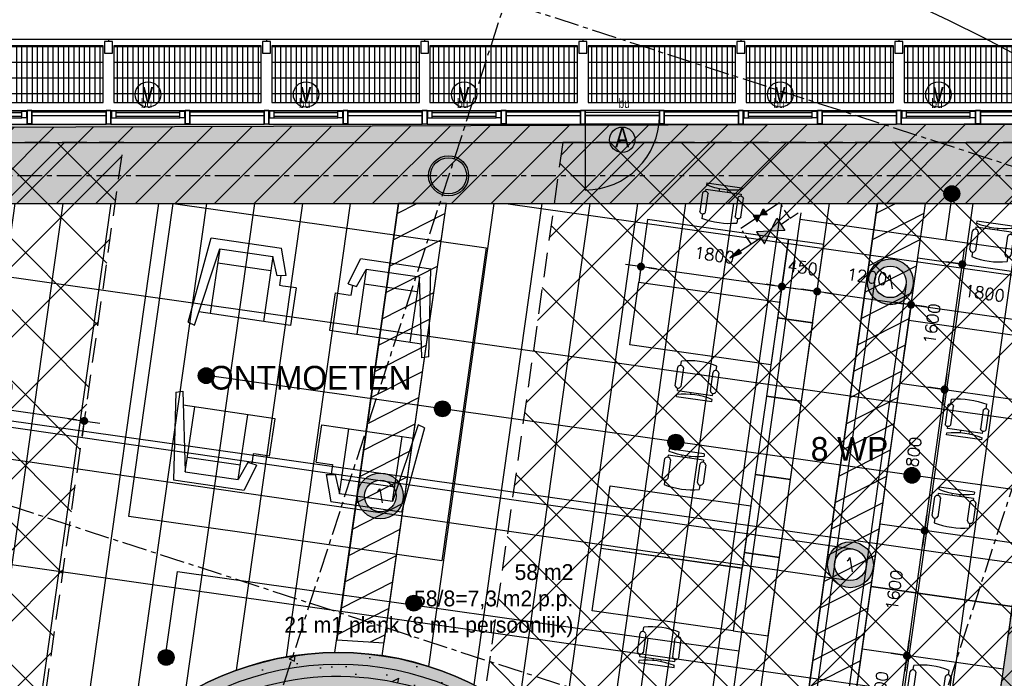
# Model space of a CAD drawing. Header units: millimetres. Extents: x -4106 to 114694, y -37499 to 54647.
# Tile 107 of 109: x 82098 to 94554, y 30088 to 38420. Entities that reach past the tile are written whole.
import ezdxf
from ezdxf.enums import TextEntityAlignment as Align

# ---------------------------------------------------------------- set-up
doc = ezdxf.new("R2010")
doc.units = ezdxf.units.MM
doc.header["$LTSCALE"] = 50
for name, pattern in [('B0301', [25, 12.5, -6.25, 0, -6.25]), ('B0702', [4.6875, 3.125, -1.5625]), ('XREF_05-werkset$0$B0702', [4.6875, 3.125, -1.5625]), ('XREF_05_Sprinkler installatie$0$2322109', [10, 5, -2, 1, -2]), ('XREF_STRAMIEN$0$B0201', [50, 31.25, -6.25, 6.25, -6.25])]:
    doc.linetypes.add(name, pattern=pattern)
for name, color, linetype in [('FOK_ BRANDSLANGHASPELS', 2, 'Continuous'), ('FOK_07_STRAMIEN', 13, 'B0301'), ('FOK_08---_MAATVOERING', 2, 'Continuous'), ('FOK_22_BINNENWANDEN', 2, 'Continuous'), ('FOK_28_CONSTRUCTIES', 4, 'Continuous'), ('FOK_72_VAST MEUBILAIR', 1, 'Continuous'), ('FOK_82_LOS MEUBILAIR', 1, 'Continuous'), ('XREF_05-werkset$0$AA22E---_TPGBETON', 242, 'Continuous'), ('XREF_05-werkset$0$AA23NH2-_STAAL', 242, 'Continuous'), ('XREF_05-werkset$0$AI28XH2-_STAAL', 1, 'Continuous'), ('XREF_05-werkset$0$AI31----_BUITENKOZ', 242, 'Continuous'), ('XREF_05-werkset$0$AI31XH4-_ALUMINIUM', 242, 'Continuous'), ('XREF_05-werkset$0$AI32XI--_HOUT', 242, 'Continuous'), ('XREF_05-werkset$0$AL$1A---_ALGEMEEN', 7, 'Continuous'), ('XREF_05-werkset$0$AL21RO0-_GLASPLAAT', 2, 'Continuous'), ('XREF_05-werkset$0$AL22E---_TPGBETON', 4, 'Continuous'), ('XREF_05-werkset$0$AL23NH2-_STAAL', 1, 'Continuous'), ('XREF_05-werkset$0$AL28XH2-_STAAL', 4, 'Continuous'), ('XREF_05-werkset$0$AL31----_BUITENKOZ', 2, 'Continuous'), ('XREF_05-werkset$0$AL31XH4-_ALUMINIUM', 2, 'Continuous'), ('XREF_05-werkset$0$ALR3OR3-_OPPR30', 242, 'Continuous'), ('XREF_05-werkset$0$AT$1A---_ALGEMEEN', 7, 'Continuous'), ('XREF_05-werkset$0$AT$8A---_HULPLIJNEN', 241, 'Continuous'), ('XREF_05-werkset$0$AZ22E---_TPGBETON', 4, 'Continuous'), ('XREF_05_PLAFOND$0$AA00VV4-_SOLID252', 254, 'Continuous'), ('XREF_05_PLAFOND$0$AA45----_PLAFONDAFW', 1, 'Continuous'), ('XREF_05_PLAFOND$0$AI45----_PLAFONDAFW', 2, 'Continuous'), ('XREF_05_Sprinkler installatie$0$verzonken sprinkler', 6, 'Continuous'), ('XREF_05_Sprinkler installatie$0$WL$1----', 3, 'Continuous'), ('XREF_05_Sprinkler installatie$0$WL524---', 4, 'Continuous'), ('XREF_05_Sprinkler installatie$0$WL531---', 3, 'Continuous'), ('XREF_05_Sprinkler installatie$0$WL6516--', 4, 'Continuous'), ('XREF_05_Sprinkler installatie$0$WL6517--', 4, 'Continuous'), ('XREF_05_Vloergoot installaties$0$EL6131--_VG', 3, 'Continuous'), ('XREF_05_Vloergoot installaties$0$EL6222--', 3, 'Continuous'), ('XREF_STRAMIEN$0$AL$7A---_STRAMIEN', 1, 'XREF_STRAMIEN$0$B0201')]:
    doc.layers.add(name, color=color, linetype=linetype)
doc.styles.add('FOK-DIM', font='romans.shx')
doc.styles.add('XREF_05-werkset$0$00_100', font='ABTPR.SHX', dxfattribs={"width": 0.8, "height": 120})
doc.styles.add('XREF_05-werkset$0$02_100', font='ABTPR.SHX', dxfattribs={"width": 0.8, "height": 250})
doc.styles.add('XREF_05_Sprinkler installatie$0$BURO-018', font='simplex.shx', dxfattribs={"height": 180})
doc.styles.add('XREF_05_Sprinkler installatie$0$Standard', font='txt')
doc.styles.add('XREF_05_Vloergoot installaties$0$BURO-018', font='simplex.shx', dxfattribs={"height": 180})
doc.dimstyles.new('FOK-100', dxfattribs={"dimscale": 100, "dimtxt": 1.5, "dimasz": 1, "dimexe": 2, "dimexo": 0, "dimgap": 2, "dimtad": 1, "dimdec": 0, "dimzin": 11, "dimdsep": 46, "dimtxsty": 'FOK-DIM', "dimblk1": 'DOT', "dimblk2": 'DOT', "dimsah": 1, "dimcen": 2.5, "dimclrd": 256, "dimclre": 256, "dimclrt": 256, "dimadec": 0, "dimazin": 0, "dimtfac": 1, "dimtdec": 0, "dimtix": 1, "dimtmove": 2, "dimatfit": 3, "dimldrblk": 'DOT', "dimfxl": 2, "dimtolj": 1, "dimtzin": 0, "dimarcsym": 0})
pattern_1 = [(27.02, (0, 0), (-124.9329, 244.9832), [])]

# ---------------------------------------------------------------- blocks, each defined once
blk = doc.blocks.new('XREF_05-werkset$0$281B508F')
for radius in [254, 229]:
    blk.add_circle((0, 0), radius)
blk = doc.blocks.new('XREF_05-werkset$0$V-H-28X00A_09145B1')
at = {"layer": 'XREF_05-werkset$0$AL28XH2-_STAAL'}
blk.add_blockref('XREF_05-werkset$0$281B508F', (87524, 36445), dxfattribs=at)
blk = doc.blocks.new('XREF_05-werkset$0$281KOF8D')
blk.add_lwpolyline([(-50, -75), (50, -75), (50, 75), (-50, 75)], close=True)
blk = doc.blocks.new('XREF_05-werkset$0$V-H-00-01ZS_09145B1')
at = {"layer": 'XREF_05-werkset$0$AA23NH2-_STAAL', "color": 13}
for p, q in [((-67, 805), (-1933, 805)), ((-1890, 820), (-1890, 100)), ((-1824, 820), (-1824, 100)), ((-1758, 820), (-1758, 100)), ((-1692, 820), (-1692, 100)), ((-1626, 820), (-1626, 100)), ((-1560, 820), (-1560, 100)), ((-1494, 820), (-1494, 100)), ((-1428, 820), (-1428, 100)), ((-1362, 820), (-1362, 100)), ((-1296, 820), (-1296, 100)), ((-1230, 820), (-1230, 100)), ((-1164, 820), (-1164, 100)), ((-1098, 820), (-1098, 100)), ((-1032, 820), (-1032, 100)), ((-966, 820), (-966, 100)), ((-900, 820), (-900, 100)), ((-834, 820), (-834, 100)), ((-768, 820), (-768, 100)), ((-702, 820), (-702, 100)), ((-636, 820), (-636, 100)), ((-570, 820), (-570, 100)), ((-504, 820), (-504, 100)), ((-438, 820), (-438, 100)), ((-372, 820), (-372, 100)), ((-306, 820), (-306, 100)), ((-240, 820), (-240, 100)), ((-174, 820), (-174, 100)), ((-108, 820), (-108, 100)), ((-67, 607), (-1933, 607)), ((-67, 409), (-1933, 409)), ((-67, 211), (-1933, 211))]:
    blk.add_line(p, q, dxfattribs=at)
at = {"layer": 'XREF_05-werkset$0$AI28XH2-_STAAL'}
for p, q in [((-1950, 901), (-2050, 901)), ((50, 901), (-50, 901))]:
    blk.add_line(p, q, dxfattribs=at)
at = {"layer": 'XREF_05-werkset$0$AL21RO0-_GLASPLAAT', "color": 3}
blk.add_lwpolyline([(0, 900), (-2000, 900)], dxfattribs=at)
at = {"layer": 'XREF_05-werkset$0$AL23NH2-_STAAL'}
blk.add_lwpolyline([(-1933, 100), (-67, 100), (-67, 820), (-67, 820), (-67, 820), (-1933, 820), (-1933, 100), (-1933, 100)], close=True, dxfattribs=at)
at = {"layer": 'XREF_05-werkset$0$AL28XH2-_STAAL'}
for p, q in [((-2000, 901), (-2000, 875)), ((0, 901), (0, 875))]:
    blk.add_line(p, q, dxfattribs=at)
for p in [(-2000, 800), (0, 800)]:
    blk.add_blockref('XREF_05-werkset$0$281KOF8D', p, dxfattribs=at)
blk = doc.blocks.new('XREF_05-werkset$0$V-K-39-003Y_B09145W02')
at = {"color": 0, "linetype": 'ByBlock'}
blk.add_lwpolyline([(-60, -9), (-60, 161), (0, 161), (0, -9)], close=True, dxfattribs=at)
blk = doc.blocks.new('XREF_05-werkset$0$V-K-39-003_B09145W02')
at = {"color": 0, "linetype": 'ByBlock'}
blk.add_lwpolyline([(60, -9), (60, 161), (0, 161), (0, -9)], close=True, dxfattribs=at)
blk = doc.blocks.new('XREF_05-werkset$0$V-H-31-00K_B09145W02')
at = {"layer": 'XREF_05-werkset$0$AI31----_BUITENKOZ'}
for p, q in [((60, 80.5), (1000, 80.5)), ((60, -89.5), (1000, -89.5))]:
    blk.add_line(p, q, dxfattribs=at)
at = {"layer": 'XREF_05-werkset$0$AL31----_BUITENKOZ'}
for p, q in [((60, 65.5), (1000, 65.5)), ((60, 20.5), (1000, 20.5))]:
    blk.add_line(p, q, dxfattribs=at)
for name, p in [('XREF_05-werkset$0$V-K-39-003_B09145W02', (0, -80.5)), ('XREF_05-werkset$0$V-K-39-003Y_B09145W02', (1060, -80.5))]:
    blk.add_blockref(name, p, dxfattribs=at)
blk = doc.blocks.new('XREF_05-werkset$0$V-K-39-005Y_B09145W02')
at = {"color": 0}
blk.add_lwpolyline([(-67, 0), (-67, 85), (0, 85), (0, 0)], close=True, dxfattribs=at)
blk = doc.blocks.new('XREF_05-werkset$0$V-K-39-005_B09145W02')
at = {"color": 0}
blk.add_lwpolyline([(67, 0), (67, 85), (0, 85), (0, 0)], close=True, dxfattribs=at)
blk = doc.blocks.new('XREF_05-werkset$0$V-H-31-00J_B09145W02')
at = {"layer": 'XREF_05-werkset$0$AI31XH4-_ALUMINIUM'}
for p, q in [((60, 80), (1000, 80)), ((127, 76), (933, 76)), ((60, -90), (1000, -90)), ((127, -10), (933, -10))]:
    blk.add_line(p, q, dxfattribs=at)
at = {"layer": 'XREF_05-werkset$0$AL$1A---_ALGEMEEN'}
blk.add_circle((530, 284), 161, dxfattribs=at)
at = {"layer": 'XREF_05-werkset$0$AL31XH4-_ALUMINIUM'}
for p, q in [((127, 56), (933, 56)), ((127, 10), (933, 10))]:
    blk.add_line(p, q, dxfattribs=at)
for name, p in [('XREF_05-werkset$0$V-K-39-003_B09145W02', (0, -80)), ('XREF_05-werkset$0$V-K-39-003Y_B09145W02', (1060, -80))]:
    blk.add_blockref(name, p, dxfattribs=at)
at = {"layer": 'XREF_05-werkset$0$AL31XH4-_ALUMINIUM', "xscale": 0.8955223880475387}
for name, p in [('XREF_05-werkset$0$V-K-39-005_B09145W02', (67, -10)), ('XREF_05-werkset$0$V-K-39-005Y_B09145W02', (993, -10))]:
    blk.add_blockref(name, p, dxfattribs=at)
at = {"layer": 'XREF_05-werkset$0$AT$1A---_ALGEMEEN', "color": 7, "style": 'XREF_05-werkset$0$02_100', "width": 0.8}
blk.add_text('v', height=250, dxfattribs=at).set_placement((530, 313), align=Align.MIDDLE_CENTER)
at = {"layer": 'XREF_05-werkset$0$AT$8A---_HULPLIJNEN', "color": 1, "style": 'XREF_05-werkset$0$00_100', "width": 0.8}
blk.add_text('bu', height=120, dxfattribs=at).set_placement((440, 114))
blk = doc.blocks.new('XREF_05-werkset$0$P-H-31-00ZY_09145B1')
at = {"layer": 'XREF_05-werkset$0$AI31----_BUITENKOZ'}
for p, q in [((-60, 80), (-1000, 80)), ((-60, -90), (-1000, -90))]:
    blk.add_line(p, q, dxfattribs=at)
blk.add_lwpolyline([(-1000, 16), (-1000, -924, 0.41421), (-60, 16)], format="xyb", dxfattribs=at)
at = {"layer": 'XREF_05-werkset$0$AL$1A---_ALGEMEEN'}
blk.add_circle((-530, -288), 161, dxfattribs=at)
at = {"layer": 'XREF_05-werkset$0$AL31----_BUITENKOZ'}
blk.add_line((-60, 16), (-1000, 16), dxfattribs=at)
blk.add_lwpolyline([(-64, 20), (-996, 20), (-998, 60), (-62, 60)], close=True, dxfattribs=at)
for name, p in [('XREF_05-werkset$0$V-K-39-003_B09145W02', (-1060, -80)), ('XREF_05-werkset$0$V-K-39-003Y_B09145W02', (0, -80))]:
    blk.add_blockref(name, p, dxfattribs=at)
at = {"layer": 'XREF_05-werkset$0$AT$1A---_ALGEMEEN', "color": 7, "style": 'XREF_05-werkset$0$02_100', "width": 0.8}
blk.add_text('A', height=250, dxfattribs=at).set_placement((-530, -259), align=Align.MIDDLE_CENTER)
at = {"layer": 'XREF_05-werkset$0$AT$8A---_HULPLIJNEN', "color": 1, "style": 'XREF_05-werkset$0$00_100', "width": 0.8}
blk.add_text('bu', height=120, dxfattribs=at).set_placement((-577, 114))
blk = doc.blocks.new('*U356')
at = {"layer": 'XREF_05-werkset$0$AA22E---_TPGBETON'}
blk.add_hatch(color=254, dxfattribs=at).paths.add_polyline_path([(165726, 36776, -0.028345), (165869, 36406), (166155, 36499, 1), (158926, 34153), (159211, 34245, -0.18739), (159355, 36776), (159464, 36996, -0.59495), (165616, 36996)])
h = blk.add_hatch(dxfattribs=at)
h.set_pattern_fill('AR-CONC', color=242, scale=118.8, style=0)
h.set_pattern_definition([(50, (0, 0), (852.105, -74.5495), [89.1, -980.1]), (355, (0, 0), (-164.8366, 893.6043), [71.28, -784.08]), (100.4514, (71, -6.2), (687.269, 819.054), [75.7233, -832.957]), (46.1842, (0, 237.6), (1267.8824, -196.6366), [133.65, -1470.15]), (96.6356, (105.7, 221.2), (1110.379, 1157.252), [113.585, -1249.435]), (351.1842, (0, 237.6), (1110.378, 1157.253), [106.92, -1176.12]), (21, (118.8, 178.2), (709.1256, -478.3112), [89.1, -980.1]), (326, (118.8, 178.2), (289.0586, 861.4783), [71.28, -784.08]), (71.4514, (177.9, 138.3), (998.1845, 383.1662), [75.7233, -832.957]), (37.5, (0, 0), (14.4459, 395.4779), [0, -774.576, 0, -795.96, 0, -787.05]), (7.5, (0, 0), (312.5266, 468.5611), [0, -453.816, 0, -756.756, 0, -299.97]), (327.5, (-264.92, 0), (634.18105, -26.7952), [0, -297, 0, -926.64, 0, -1229.58]), (317.5, (-383.7, 0), (692.8252, 118.9247), [0, -386.1, 0, -615.384, 0, -873.18])])
h.paths.add_polyline_path([(165726, 36776, -0.028345), (165869, 36406), (166155, 36499, 1), (158926, 34153), (159211, 34245, -0.18739), (159355, 36776), (159464, 36996, -0.59495), (165616, 36996)])
at = {"layer": 'XREF_05-werkset$0$AL22E---_TPGBETON'}
for points in [[(166155, 36499, 1), (158926, 34153)], [(159464, 36996, -0.59495), (165616, 36996)], [(159211, 34245, -0.18739), (159355, 36776)], [(165726, 36776, -0.028345), (165869, 36406)]]:
    blk.add_lwpolyline(points, format="xyb", dxfattribs=at)
at = {"layer": 'XREF_05-werkset$0$AZ22E---_TPGBETON'}
blk.add_lwpolyline([(166012, 36452, 1), (159069, 34199)], format="xyb", dxfattribs=at)
blk = doc.blocks.new('XREF_05-werkset')
at = {"layer": 'XREF_05-werkset$0$AI32XI--_HOUT'}
blk.add_lwpolyline([(31191, 21080), (22128, 21566), (24131, 36865), (96261, 36865), (87027, -28343), (68250, -22249)], dxfattribs=at)
at = {"layer": 'XREF_05-werkset$0$ALR3OR3-_OPPR30', "linetype": 'XREF_05-werkset$0$B0702'}
blk.add_lwpolyline([(60436, 20099), (31231, 21828), (22997, 22270), (24807, 36095), (95374, 36095), (86393, -27328), (68974, -21675), (69214, 10716, 0.399143)], format="xyb", close=True, dxfattribs=at)
at = {"color": 4}
for p in [(83221, 37270), (85221, 37270), (87221, 37270), (89221, 37270), (91221, 37270), (93221, 37270), (95221, 37270)]:
    blk.add_blockref('XREF_05-werkset$0$V-H-00-01ZS_09145B1', p, dxfattribs=at)
for name, p in [('XREF_05-werkset$0$V-H-31-00J_B09145W02', (81191, 37189)), ('XREF_05-werkset$0$V-H-31-00J_B09145W02', (83191, 37189)), ('XREF_05-werkset$0$V-H-31-00J_B09145W02', (85191, 37189)), ('XREF_05-werkset$0$V-H-31-00J_B09145W02', (87191, 37189)), ('XREF_05-werkset$0$V-H-31-00J_B09145W02', (91191, 37189)), ('XREF_05-werkset$0$V-H-31-00J_B09145W02', (93191, 37189)), ('XREF_05-werkset$0$P-H-31-00ZY_09145B1', (90251, 37189)), ('XREF_05-werkset$0$V-H-31-00K_B09145W02', (82191, 37189)), ('XREF_05-werkset$0$V-H-31-00K_B09145W02', (84191, 37189)), ('XREF_05-werkset$0$V-H-31-00K_B09145W02', (86191, 37189)), ('XREF_05-werkset$0$V-H-31-00K_B09145W02', (88191, 37189)), ('XREF_05-werkset$0$V-H-31-00K_B09145W02', (90191, 37189)), ('XREF_05-werkset$0$V-H-31-00K_B09145W02', (92191, 37189)), ('XREF_05-werkset$0$V-H-31-00K_B09145W02', (94191, 37189)), ('XREF_05-werkset$0$V-H-28X00A_09145B1', (0, 0))]:
    blk.add_blockref(name, p)
at = {"rotation": 342.0199999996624}
blk.add_blockref('*U356', (-79380, 43187), dxfattribs=at)
blk = doc.blocks.new('XREF_STRAMIEN')
at = {"layer": 'XREF_STRAMIEN$0$AL$7A---_STRAMIEN', "ltscale": 0.2}
for p, q in [((50109.6, 42612.9), (99881.1, 26460.4)), ((76026, 42612.9), (99881.1, 34871.2)), ((99881.1, 36444.7), (4081.1, 36444.7))]:
    blk.add_line(p, q, dxfattribs=at)
for points in [[(89850.6, 43612.9), (66631.7, -27932.3)], [(98261.3, 43612.9), (74241, -30401.8)]]:
    blk.add_lwpolyline(points, dxfattribs=at)
blk = doc.blocks.new('XREF_05_PLAFOND')
at = {"layer": 'XREF_05_PLAFOND$0$AA00VV4-_SOLID252'}
h = blk.add_hatch(color=256, dxfattribs=at)
edge = h.paths.add_edge_path(flags=16)
edge.add_line((31231, 21828), (22997, 22270))
edge.add_line((22997, 22270), (24807, 36095))
edge.add_line((24807, 36095), (95374, 36095))
edge.add_line((95374, 36095), (86393, -27328))
edge.add_line((86393, -27328), (68974, -21675))
edge.add_line((68974, -21675), (69214, 10716))
edge.add_arc((59885, 10785), 9330, 359.5745, 446.6108)
edge.add_line((60436, 20099), (31231, 21828))
edge = h.paths.add_edge_path()
edge.add_line((31161, 20520), (31178, 20830))
edge.add_line((31178, 20830), (60378, 19101))
edge.add_arc((59885, 10785), 8330, -0.4255, 86.6075, ccw=False)
edge.add_line((68215, 10723), (67969, -22305))
edge.add_line((67969, -22305), (67940, -22396))
edge.add_line((67940, -22396), (87220, -28653))
edge.add_line((87220, -28653), (96531, 37100))
edge.add_line((96531, 37100), (23925, 37100))
edge.add_line((23925, 37100), (21807, 20927))
edge.add_line((21807, 20927), (31096, 20429))
edge.add_line((31096, 20429), (31101, 20524))
edge.add_line((31101, 20524), (31161, 20520))
at = {"layer": 'XREF_05_PLAFOND$0$AA45----_PLAFONDAFW'}
h = blk.add_hatch(dxfattribs=at)
h.set_pattern_fill('ANSI31', color=256, scale=2200, angle=342.02, style=0)
h.set_pattern_definition(pattern_1)
h.paths.add_polyline_path([(84076, -26576), (84655, -26764), (93556, 36095), (92950, 36095)])
h = blk.add_hatch(dxfattribs=at)
h.set_pattern_fill('ANSI31', color=256, scale=2200, angle=342.02, style=0)
h.set_pattern_definition(pattern_1)
h.paths.add_polyline_path([(86109, 30574), (86709, 30538), (87496, 36095), (86890, 36095)])
at = {"layer": 'XREF_05_PLAFOND$0$AI45----_PLAFONDAFW'}
h = blk.add_hatch(dxfattribs=at)
h.set_pattern_fill('_USER,_O', color=256, scale=600, angle=90, pattern_type=0)
h.set_pattern_definition([(81.94, (95233.5, 35104.6), (-594.073, 84.126), [])])
edge = h.paths.add_edge_path(flags=16)
edge.add_arc((41622, 26897), 5450, 0, 360)
h.paths.add_polyline_path([(49934, 30177), (51534, 30177), (51534, 27777), (49934, 27777)], flags=16)
edge = h.paths.add_edge_path(flags=16)
edge.add_arc((86127, 26613), 3800, 0, 360)
edge = h.paths.add_edge_path(flags=16)
edge.add_arc((74999, -10767), 5450, 0, 360)
edge = h.paths.add_edge_path()
edge.add_line((31231, 21828), (22997, 22270))
edge.add_line((22997, 22270), (24807, 36095))
edge.add_line((24807, 36095), (95374, 36095))
edge.add_line((95374, 36095), (86393, -27328))
edge.add_line((86393, -27328), (68974, -21675))
edge.add_line((68974, -21675), (69214, 10716))
edge.add_arc((59885, 10785), 9330, 359.5745, 446.6108)
edge.add_line((60436, 20099), (31231, 21828))
h = blk.add_hatch(dxfattribs=at)
h.set_pattern_fill('_USER,_O', color=256, scale=1800, pattern_type=0)
h.set_pattern_definition([(351.94, (95233.5, 35104.6), (252.378, 1782.22), [])])
edge = h.paths.add_edge_path(flags=16)
edge.add_arc((74999, -10767), 5450, 0, 360)
edge = h.paths.add_edge_path(flags=16)
edge.add_arc((41622, 26897), 5450, 0, 360)
h.paths.add_polyline_path([(49934, 30177), (51534, 30177), (51534, 27777), (49934, 27777)], flags=16)
edge = h.paths.add_edge_path(flags=16)
edge.add_arc((86127, 26613), 3800, 0, 360)
edge = h.paths.add_edge_path()
edge.add_line((31231, 21828), (22997, 22270))
edge.add_line((22997, 22270), (24807, 36095))
edge.add_line((24807, 36095), (95374, 36095))
edge.add_line((95374, 36095), (86393, -27328))
edge.add_line((86393, -27328), (68974, -21675))
edge.add_line((68974, -21675), (69214, 10716))
edge.add_arc((59885, 10785), 9330, 359.5745, 446.6108)
edge.add_line((60436, 20099), (31231, 21828))
at = {"layer": 'XREF_05_PLAFOND$0$AA45----_PLAFONDAFW'}
for points in [[(84076, -26576), (84655, -26764), (93556, 36095), (92950, 36095)], [(86109, 30574), (86709, 30538), (87496, 36095), (86890, 36095)]]:
    blk.add_lwpolyline(points, close=True, dxfattribs=at)
blk = doc.blocks.new('XREF_05_Sprinkler installatie$0$SP-KOP02')
at = {"color": 0, "linetype": 'Continuous'}
for p, q in [((-0.87, -0.02), (0.02, 0.87)), ((-0.85, -0.22), (0.22, 0.85)), ((-0.84, 0.23), (-0.23, 0.84)), ((-0.79, -0.38), (0.38, 0.79)), ((-0.7, -0.52), (0.52, 0.7)), ((-0.6, -0.64), (0.64, 0.6)), ((-0.47, -0.74), (0.74, 0.47)), ((-0.32, -0.81), (0.81, 0.32)), ((-0.14, -0.86), (0.86, 0.14)), ((0.07, -0.87), (0.87, -0.07)), ((0.38, -0.79), (0.79, -0.38))]:
    blk.add_line(p, q, dxfattribs=at)
at = {"color": 0, "linetype": 'Continuous', "const_width": 0.875}
blk.add_lwpolyline([(-0.44, 0, 1), (0.44, 0, 1)], format="xyb", close=True, dxfattribs=at)
at = {"color": 0, "linetype": 'Continuous'}
for radius in [1, 0.875]:
    blk.add_circle((0, 0), radius, dxfattribs=at)
at = {"color": 0, "linetype": 'Continuous', "style": 'XREF_05_Sprinkler installatie$0$Standard', "flags": 1}
for tag, p in [('SP_MATCODE', (2, 2)), ('SP_TEMP', (2, -3)), ('SP_DOORL', (2, -5)), ('SP_KFACT', (2, -7)), ('SP_SPRHK', (2, -9)), ('SP_KLEP', (2, -11))]:
    blk.add_attdef(tag, p, '', height=1, dxfattribs=at)
blk = doc.blocks.new('XREF_05_Sprinkler installatie$0$SW3048-NC')
at = {"color": 0, "linetype": 'Continuous'}
blk.add_solid([(-2.5, 1.5), (0, 0), (-2.5, -1.5)], dxfattribs=at)
blk = doc.blocks.new('XREF_05_Sprinkler installatie$0$SW3048301')
at = {"color": 0, "linetype": 'Continuous'}
for p, q in [((2.5, 1.5), (-2.5, -1.5)), ((-2.5, -1.5), (-2.5, 1.5)), ((-2.5, 1.5), (2.5, -1.5)), ((2.5, -1.5), (2.5, 1.5))]:
    blk.add_line(p, q, dxfattribs=at)
at = {"color": 0, "linetype": 'Continuous', "style": 'XREF_05_Sprinkler installatie$0$BURO-018', "flags": 1}
blk.add_attdef('W_ID', (0, 0), '', height=1.8, dxfattribs=at)
blk = doc.blocks.new('XREF_05_Sprinkler installatie$0$LU-PIJL5')
at = {"color": 0, "linetype": 'Continuous'}
for p, q in [((0, 0), (-7.5, 0)), ((-2.5, -0.5), (-2.5, 0.5)), ((-2.5, 0.5), (0, 0)), ((0, 0), (-2.5, -0.5))]:
    blk.add_line(p, q, dxfattribs=at)
blk.add_solid([(-2.5, 0.5), (-2.5, -0.5), (0, 0)], dxfattribs=at)
blk = doc.blocks.new('XREF_05_Sprinkler installatie$0$A$C3E504B32')
at = {"layer": 'XREF_05_Sprinkler installatie$0$WL531---', "linetype": 'XREF_05_Sprinkler installatie$0$2322109'}
for p, q in [((398, 1513), (241, 1747)), ((398, 1513), (0, 1246)), ((555, 1279), (398, 1513)), ((1055, 533), (657, 266))]:
    blk.add_line(p, q, dxfattribs=at)
at = {"layer": 'XREF_05_Sprinkler installatie$0$WL531---'}
blk.add_line((657, 266), (0, 1246), dxfattribs=at)
at = {"layer": 'XREF_05_Sprinkler installatie$0$WL$1----'}
for name, p, xscale, yscale, zscale, rotation in [('XREF_05_Sprinkler installatie$0$SW3048-NC', (727, 1023), -123.1999999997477, 123.1999999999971, 123.2, 123.8407867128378), ('XREF_05_Sprinkler installatie$0$SW3048301', (727, 1023), -123.1999999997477, 123.1999999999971, 123.2, 303.8407867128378), ('XREF_05_Sprinkler installatie$0$SW3048-NC', (727, 1023), -123.1999999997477, 123.1999999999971, 123.2, 303.8407867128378), ('XREF_05_Sprinkler installatie$0$SW3048301', (329, 756), -61.59999999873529, 61.59999999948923, 61.60000000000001, 303.8407867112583), ('XREF_05_Sprinkler installatie$0$SW3048-NC', (329, 756), -61.59999999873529, 61.59999999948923, 61.60000000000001, 123.8407867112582), ('XREF_05_Sprinkler installatie$0$SW3048-NC', (329, 756), -61.59999999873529, 61.59999999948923, 61.60000000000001, 303.8407867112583)]:
    blk.add_blockref(name, p, dxfattribs=dict(at, xscale=xscale, yscale=yscale, zscale=zscale, rotation=rotation))
at = {"layer": 'XREF_05_Sprinkler installatie$0$WL531---', "linetype": 'XREF_05_Sprinkler installatie$0$2322109', "xscale": -123.1999999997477, "yscale": 123.1999999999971, "zscale": 123.2, "rotation": 123.8407867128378}
blk.add_blockref('XREF_05_Sprinkler installatie$0$LU-PIJL5', (1413, 0), dxfattribs=at)
blk = doc.blocks.new('XREF_05_Sprinkler installatie')
at = {"layer": 'XREF_05_Sprinkler installatie$0$verzonken sprinkler'}
h = blk.add_hatch(dxfattribs=at)
h.set_pattern_fill('JIS_WOOD', color=256, scale=500, style=0)
h.set_pattern_definition([(45, (3.27, -36464.7), (-250, 250), [])])
h.paths.add_polyline_path([(24807, 36095), (95374, 36095), (86393, -27327), (68969, -21673), (69211, 10226), (69062, 12468), (68691, 13867), (68341, 14728), (67609, 16019), (67276, 16479), (66138, 17710), (64799, 18714), (64109, 19104), (63010, 19574), (61838, 19909), (60552, 20091), (59093, 20179), (23005, 22333)], flags=16)
h.paths.add_polyline_path([(24131, 36865), (96542, 37109), (87228, -28665), (68231, -22243), (68457, 9789), (68440, 11432), (68332, 12290), (67835, 13662), (67691, 14033), (66839, 15594), (65842, 16785), (63694, 18334), (62337, 18877), (59567, 19359), (56814, 19564), (22128, 21567)])
for points in [[(24131, 36865), (96542, 37109), (87228, -28665), (68231, -22243), (68457, 9789), (68440, 11432), (68332, 12290), (67835, 13662), (67691, 14033), (66839, 15594), (65842, 16785), (63694, 18334), (62337, 18877), (59567, 19359), (56814, 19564), (22128, 21567)], [(24807, 36095), (95374, 36095), (86393, -27327), (68969, -21673), (69211, 10226), (69062, 12468), (68691, 13867), (68341, 14728), (67609, 16019), (67276, 16479), (66138, 17710), (64799, 18714), (64109, 19104), (63010, 19574), (61838, 19909), (60552, 20091), (59093, 20179), (23005, 22333)]]:
    blk.add_lwpolyline(points, close=True, dxfattribs=at)
at = {"layer": 'XREF_05_Sprinkler installatie$0$WL524---'}
for p, q in [((93896, 36226), (93812, 35631)), ((91199, 30434), (91972, 35891)), ((91972, 35891), (91984, 35976)), ((93812, 35631), (91972, 35891)), ((95854, 35342), (93812, 35631)), ((84469, 33922), (95518, 32358)), ((83949, 30402), (84096, 31440)), ((84096, 31440), (90050, 30596)), ((89896, 29511), (90050, 30596)), ((90050, 30596), (91199, 30434)), ((90541, 25786), (91199, 30434))]:
    blk.add_line(p, q, dxfattribs=at)
at = {"layer": 'XREF_05_Sprinkler installatie$0$WL6516--', "xscale": 99.9999999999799, "yscale": 100, "zscale": 100, "rotation": 7.589429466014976}
for p in [(93891, 36219), (84457, 33916), (87446, 33496), (90398, 33075), (93386, 32655), (87085, 31039), (83952, 30352)]:
    blk.add_blockref('XREF_05_Sprinkler installatie$0$SP-KOP02', p, dxfattribs=at)
at = {"layer": 'XREF_05_Sprinkler installatie$0$WL6517--', "xscale": 0.4999999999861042, "yscale": 0.5, "zscale": 0.5, "rotation": 269.4925433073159}
blk.add_blockref('XREF_05_Sprinkler installatie$0$A$C3E504B32', (91089, 36113), dxfattribs=at)
blk = doc.blocks.new('XREF_05_Vloergoot installaties$0$E00415')
at = {"linetype": 'Continuous'}
h = blk.add_hatch(color=0, dxfattribs=at)
edge = h.paths.add_edge_path()
edge.add_arc((0, 0), 2.9, 0, 360)
edge = h.paths.add_edge_path(flags=16)
edge.add_arc((0, 0), 2, 0, 360)
at = {"color": 0, "linetype": 'Continuous'}
for radius in [2.9, 2]:
    blk.add_circle((0, 0), radius, dxfattribs=at)
at = {"color": 0, "linetype": 'Continuous', "style": 'XREF_05_Vloergoot installaties$0$BURO-018'}
for tag, p in [('E_GKAST', (0, 8)), ('E_GROEP', (0, 5)), ('E_SGROEP', (4.5, 5))]:
    blk.add_attdef(tag, text='', height=1.8, dxfattribs=at).set_placement(p, align=Align.MIDDLE)
at = {"color": 0, "linetype": 'Continuous', "style": 'XREF_05_Vloergoot installaties$0$BURO-018', "flags": 1}
for tag, p in [('E_VERMCODE', (13, 5)), ('E_MATCODE', (0, 0))]:
    blk.add_attdef(tag, text='', height=1.8, dxfattribs=at).set_placement(p, align=Align.MIDDLE)
blk = doc.blocks.new('XREF_05_Vloergoot installaties')
at = {"layer": 'XREF_05_Vloergoot installaties$0$EL6131--_VG'}
for p, q in [((92915, 35131), (84341, -25462)), ((93311, 35075), (84737, -25518)), ((92637, 31722), (80581, 33464)), ((92579, 31326), (80920, 33010))]:
    blk.add_line(p, q, dxfattribs=at)
at = {"layer": 'XREF_05_Vloergoot installaties$0$EL6222--'}
ref = blk.add_blockref('XREF_05_Vloergoot installaties$0$E00415', (93113, 35103), dxfattribs=dict(at, xscale=99.99999999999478, yscale=100, zscale=100, rotation=351.5354125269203))
ref.add_attrib('E_GROEP', '1', dxfattribs={"layer": '0', "color": 1, "linetype": 'Continuous', "height": 180, "rotation": 9.5113, "style": 'XREF_05_Vloergoot installaties$0$BURO-018'}).set_placement((93113, 35103), align=Align.MIDDLE)
ref = blk.add_blockref('XREF_05_Vloergoot installaties$0$E00415', (86660, 32394), dxfattribs=dict(at, xscale=99.99999999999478, yscale=100, zscale=100, rotation=351.5354125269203))
ref.add_attrib('E_GROEP', '1', dxfattribs={"layer": '0', "color": 1, "linetype": 'Continuous', "height": 180, "rotation": 9.5113, "style": 'XREF_05_Vloergoot installaties$0$BURO-018'}).set_placement((86660, 32394), align=Align.MIDDLE)
ref = blk.add_blockref('XREF_05_Vloergoot installaties$0$E00415', (92608, 31524), dxfattribs=dict(at, xscale=99.99999999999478, yscale=100, zscale=100, rotation=351.5354125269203))
ref.add_attrib('E_GROEP', '1', dxfattribs={"layer": '0', "color": 1, "linetype": 'Continuous', "height": 180, "rotation": 9.5113, "style": 'XREF_05_Vloergoot installaties$0$BURO-018'}).set_placement((92608, 31524), align=Align.MIDDLE)
blk = doc.blocks.new('A$C633B5CD9')
at = {"layer": 'FOK_82_LOS MEUBILAIR'}
for p, q in [((0, 1100), (85, 1124)), ((85, 1124), (263, 120)), ((0, 1100), (133, 0)), ((1290, 950), (116, 950)), ((263, 120), (263, 950)), ((942, 120), (942, 950)), ((1290, 472), (1290, 950)), ((1120, 472), (1082, 472)), ((1082, 472), (1082, 345)), ((1290, 472), (1120, 472)), ((942, 305), (263, 305)), ((1031, 354), (942, 120)), ((1142, 335), (1031, 354)), ((1142, 335), (1035, 0)), ((133, 0), (1035, 0)), ((263, 120), (942, 120))]:
    blk.add_line(p, q, dxfattribs=at)
blk = doc.blocks.new('DOT')
at = {"color": 0}
blk.add_line((-2, 0), (2, 0), dxfattribs=at)
at = {"color": 0, "const_width": 0.5}
blk.add_lwpolyline([(-0.25, 0, 1), (0.25, 0, 1)], format="xyb", close=True, dxfattribs=at)
blk = doc.blocks.new('*D48')
at = {"layer": 'Defpoints', "color": 0}
for p in [(93546, 31956), (93546, 31956), (93322, 30372)]:
    blk.add_point(p, dxfattribs=at)
at = {"layer": 'FOK_08---_MAATVOERING', "lineweight": -2}
for p, q in [((93546, 31956), (93348, 31984)), ((93336, 30471), (93532, 31857)), ((93322, 30372), (93124, 30400))]:
    blk.add_line(p, q, dxfattribs=at)
at = {"layer": 'FOK_08---_MAATVOERING', "lineweight": -2, "xscale": 100, "yscale": 100, "zscale": 100}
for p, rotation in [((93546, 31956), 81.93999999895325), ((93322, 30372), 261.9399999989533)]:
    blk.add_blockref('DOT', p, dxfattribs=dict(at, rotation=rotation))
at = {"layer": 'FOK_08---_MAATVOERING', "insert": (93162, 31203), "char_height": 150, "attachment_point": 5, "rotation": 81.94, "style": 'FOK-DIM'}
blk.add_mtext('\\A1;1600', dxfattribs=at)
blk = doc.blocks.new('*D49')
at = {"layer": 'Defpoints', "color": 0}
for p in [(93798, 33739), (93798, 33739), (93546, 31956)]:
    blk.add_point(p, dxfattribs=at)
at = {"layer": 'FOK_08---_MAATVOERING', "lineweight": -2}
for p, q in [((93798, 33739), (93600, 33767)), ((93560, 32055), (93784, 33640)), ((93546, 31956), (93348, 31984))]:
    blk.add_line(p, q, dxfattribs=at)
at = {"layer": 'FOK_08---_MAATVOERING', "lineweight": -2, "xscale": 100, "yscale": 100, "zscale": 100}
for p, rotation in [((93798, 33739), 81.93999999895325), ((93546, 31956), 261.9399999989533)]:
    blk.add_blockref('DOT', p, dxfattribs=dict(at, rotation=rotation))
at = {"layer": 'FOK_08---_MAATVOERING', "insert": (93400, 32886), "char_height": 150, "attachment_point": 5, "rotation": 81.94, "style": 'FOK-DIM'}
blk.add_mtext('\\A1;1800', dxfattribs=at)
blk = doc.blocks.new('*D50')
at = {"layer": 'Defpoints', "color": 0}
for p in [(94023, 35327), (94023, 35327), (93799, 33743)]:
    blk.add_point(p, dxfattribs=at)
at = {"layer": 'FOK_08---_MAATVOERING', "lineweight": -2}
for p, q in [((94023, 35327), (93825, 35355)), ((93813, 33842), (94009, 35228)), ((93799, 33743), (93601, 33771))]:
    blk.add_line(p, q, dxfattribs=at)
at = {"layer": 'FOK_08---_MAATVOERING', "lineweight": -2, "xscale": 100, "yscale": 100, "zscale": 100}
for p, rotation in [((94023, 35327), 81.93999999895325), ((93799, 33743), 261.9399999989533)]:
    blk.add_blockref('DOT', p, dxfattribs=dict(at, rotation=rotation))
at = {"layer": 'FOK_08---_MAATVOERING', "insert": (93639, 34573), "char_height": 150, "attachment_point": 5, "rotation": 81.94, "style": 'FOK-DIM'}
blk.add_mtext('\\A1;1600', dxfattribs=at)
blk = doc.blocks.new('*D51')
at = {"layer": 'Defpoints', "color": 0}
for p in [(93322, 30376), (93322, 30376), (93182, 29386)]:
    blk.add_point(p, dxfattribs=at)
at = {"layer": 'FOK_08---_MAATVOERING', "lineweight": -2}
for p, q in [((93322, 30376), (93124, 30404)), ((93196, 29485), (93308, 30277)), ((93182, 29386), (93380, 29358))]:
    blk.add_line(p, q, dxfattribs=at)
at = {"layer": 'FOK_08---_MAATVOERING', "lineweight": -2, "xscale": 100, "yscale": 100, "zscale": 100}
for p, rotation in [((93322, 30376), 81.93999999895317), ((93182, 29386), 261.9399999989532)]:
    blk.add_blockref('DOT', p, dxfattribs=dict(at, rotation=rotation))
at = {"layer": 'FOK_08---_MAATVOERING', "insert": (92980, 29920), "char_height": 150, "attachment_point": 5, "rotation": 81.94, "style": 'FOK-DIM'}
blk.add_mtext('\\A1;1000', dxfattribs=at)
blk = doc.blocks.new('*D53')
at = {"layer": 'Defpoints', "color": 0}
for p in [(89958, 35296), (91741, 35044), (91741, 35044)]:
    blk.add_point(p, dxfattribs=at)
at = {"layer": 'FOK_08---_MAATVOERING', "lineweight": -2}
for p, q in [((89958, 35296), (89930, 35098)), ((90057, 35282), (91642, 35058)), ((91741, 35044), (91769, 35242))]:
    blk.add_line(p, q, dxfattribs=at)
at = {"layer": 'FOK_08---_MAATVOERING', "lineweight": -2, "xscale": 100, "yscale": 100, "zscale": 100}
for p, rotation in [((89958, 35296), 171.93999999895), ((91741, 35044), 351.9399999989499)]:
    blk.add_blockref('DOT', p, dxfattribs=dict(at, rotation=rotation))
at = {"layer": 'FOK_08---_MAATVOERING', "insert": (90888, 35442), "char_height": 150, "attachment_point": 5, "rotation": 351.94, "style": 'FOK-DIM'}
blk.add_mtext('\\A1;1800', dxfattribs=at)
blk = doc.blocks.new('*D54')
at = {"layer": 'Defpoints', "color": 0}
for p in [(91741, 35044), (92186, 34981), (92186, 34981)]:
    blk.add_point(p, dxfattribs=at)
at = {"layer": 'FOK_08---_MAATVOERING', "lineweight": -2}
for p, q in [((91741, 35044), (91769, 35242)), ((92186, 34981), (92214, 35179)), ((91642, 35058), (91543, 35072)), ((91741, 35044), (92186, 34981)), ((92285, 34967), (92384, 34953))]:
    blk.add_line(p, q, dxfattribs=at)
at = {"layer": 'FOK_08---_MAATVOERING', "lineweight": -2, "xscale": 100, "yscale": 100, "zscale": 100}
for p, rotation in [((91741, 35044), 351.9399999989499), ((92186, 34981), 171.93999999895)]:
    blk.add_blockref('DOT', p, dxfattribs=dict(at, rotation=rotation))
at = {"layer": 'FOK_08---_MAATVOERING', "insert": (92002, 35285), "char_height": 150, "attachment_point": 5, "rotation": 351.94, "style": 'FOK-DIM'}
blk.add_mtext('\\A1;450', dxfattribs=at)
blk = doc.blocks.new('*D55')
at = {"layer": 'Defpoints', "color": 0}
for p in [(92186, 34981), (93374, 34813), (93374, 34813)]:
    blk.add_point(p, dxfattribs=at)
at = {"layer": 'FOK_08---_MAATVOERING', "lineweight": -2}
for p, q in [((92186, 34981), (92214, 35179)), ((92285, 34967), (93275, 34827)), ((93374, 34813), (93346, 34615))]:
    blk.add_line(p, q, dxfattribs=at)
at = {"layer": 'FOK_08---_MAATVOERING', "lineweight": -2, "xscale": 100, "yscale": 100, "zscale": 100}
for p, rotation in [((92186, 34981), 171.93999999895), ((93374, 34813), 351.9399999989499)]:
    blk.add_blockref('DOT', p, dxfattribs=dict(at, rotation=rotation))
at = {"layer": 'FOK_08---_MAATVOERING', "insert": (92819, 35169), "char_height": 150, "attachment_point": 5, "rotation": 351.94, "style": 'FOK-DIM'}
blk.add_mtext('\\A1;1200', dxfattribs=at)
blk = doc.blocks.new('*D56')
at = {"layer": 'Defpoints', "color": 0}
for p in [(93374, 34813), (95157, 34560), (95157, 34560)]:
    blk.add_point(p, dxfattribs=at)
at = {"layer": 'FOK_08---_MAATVOERING', "lineweight": -2}
for p, q in [((93374, 34813), (93346, 34615)), ((93473, 34799), (95058, 34574)), ((95157, 34560), (95129, 34362))]:
    blk.add_line(p, q, dxfattribs=at)
at = {"layer": 'FOK_08---_MAATVOERING', "lineweight": -2, "xscale": 100, "yscale": 100, "zscale": 100}
for p, rotation in [((93374, 34813), 171.93999999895), ((95157, 34560), 351.9399999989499)]:
    blk.add_blockref('DOT', p, dxfattribs=dict(at, rotation=rotation))
at = {"layer": 'FOK_08---_MAATVOERING', "insert": (94304, 34959), "char_height": 150, "attachment_point": 5, "rotation": 351.94, "style": 'FOK-DIM'}
blk.add_mtext('\\A1;1800', dxfattribs=at)
blk = doc.blocks.new('*D74')
at = {"layer": 'Defpoints', "color": 0}
for p in [(80539, 33681), (80539, 33681), (82915, 33344)]:
    blk.add_point(p, dxfattribs=at)
at = {"layer": 'FOK_08---_MAATVOERING', "lineweight": -2}
for p, q in [((80539, 33681), (80567, 33879)), ((82816, 33358), (80638, 33667)), ((82915, 33344), (82887, 33146))]:
    blk.add_line(p, q, dxfattribs=at)
at = {"layer": 'FOK_08---_MAATVOERING', "lineweight": -2, "xscale": 100, "yscale": 100, "zscale": 100}
for p, rotation in [((80539, 33681), 171.9399999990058), ((82915, 33344), 351.9399999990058)]:
    blk.add_blockref('DOT', p, dxfattribs=dict(at, rotation=rotation))
at = {"layer": 'FOK_08---_MAATVOERING', "insert": (81766, 33785), "char_height": 150, "attachment_point": 5, "rotation": 351.94, "style": 'FOK-DIM'}
blk.add_mtext('\\A1;2400', dxfattribs=at)
blk = doc.blocks.new('WP 1600-800')
at = {"linetype": 'Continuous'}
for p, q in [((701, 1636), (940, 1636)), ((569, 1600), (595, 1600)), ((569, 1600), (569, 1150)), ((648, 1600), (675, 1600)), ((648, 1600), (648, 1150)), ((940, 1564), (701, 1564)), ((966, 1600), (1022, 1600)), ((648, 1428), (620, 1428)), ((621, 1322), (648, 1322)), ((569, 1150), (595, 1150)), ((648, 1150), (675, 1150)), ((701, 1186), (940, 1186)), ((966, 1150), (1022, 1150)), ((936, 1113), (697, 1113))]:
    blk.add_line(p, q, dxfattribs=at)
blk.add_lwpolyline([(1134, 2275), (1934, 2275), (1934, 475), (1134, 475)], close=True)
for centre, radius, start, end in [((713, 1600), 37.7, 107.2856, 252.7144), ((929, 1600), 37.7, 287.2856, 72.7144), ((-349, 1375), 971, 346.5803, 13.4197), ((78, 1375), 971, 346.5803, 13.4197), ((711, 1149), 38.2, 104.3544, 248.7073), ((926, 1150), 38.2, 284.3544, 68.7073)]:
    blk.add_arc(centre, radius, start, end, dxfattribs=at)
blk = doc.blocks.new('A$C4D8164B4')
at = {"layer": 'FOK_ BRANDSLANGHASPELS', "color": 2}
blk.add_circle((20000, 20000), 20000, dxfattribs=at)
blk = doc.blocks.new('kast')
at = {"layer": 'FOK_82_LOS MEUBILAIR'}
blk.add_lwpolyline([(-1052, -305), (-62, -446), (1, 0), (-989, 140)], close=True, dxfattribs=at)

msp = doc.modelspace()

# ---------------------------------------------------------------- hatches: boundary and pattern name
at = {"layer": 'FOK_08---_MAATVOERING'}
h = msp.add_hatch(dxfattribs=at)
h.set_pattern_fill('ANSI37', color=254, scale=200, style=0)
h.paths.add_polyline_path([(70687.8, 36864.7), (69689.4, 29814.6), (82166.3, 28047.7), (83414.9, 36864.7)])
h = msp.add_hatch(dxfattribs=at)
h.set_pattern_fill('ANSI37', color=254, scale=200, style=0)
h.set_pattern_definition([(45, (17044.3, -171.9), (-449.013, 449.013), []), (135, (17044.3, -171.9), (-449.013, -449.013), [])])
h.paths.add_polyline_path([(88968.6, 36864.4), (87950.1, 29672.4), (95098.5, 28660.1), (96260.2, 36864.3)])
at = {"layer": 'FOK_28_CONSTRUCTIES'}
h = msp.add_hatch(color=254, dxfattribs=at)
edge = h.paths.add_edge_path()
edge.add_arc((86127.4, 26613.5), 3800, 0, 360)

# ---------------------------------------------------------------- linework, layer by layer
at = {"layer": 'Defpoints', "color": 254}
msp.add_circle((86127.4, 26613.5), 3800, dxfattribs=at)
at = {"layer": 'FOK_08---_MAATVOERING', "color": 13, "linetype": 'B0702', "ltscale": 2}
for points in [[(70687.8, 36864.7), (69689.4, 29814.6), (82166.3, 28047.7), (83414.9, 36864.7), (70687.8, 36864.7)], [(88968.6, 36864.4), (87950.1, 29672.4), (95098.5, 28660.1), (96260.2, 36864.3), (88968.6, 36864.4)]]:
    msp.add_lwpolyline(points, dxfattribs=at)
at = {"layer": 'FOK_72_VAST MEUBILAIR', "color": 252}
msp.add_lwpolyline([(87998.5, 35533.8), (87437.7, 31573.3), (83477.2, 32134.2), (84038, 36094.7), (87998.5, 35533.8)], dxfattribs=at)

# ---------------------------------------------------------------- block references
for name in ['XREF_05_PLAFOND', 'XREF_05_Sprinkler installatie', 'XREF_05_Vloergoot installaties']:
    msp.add_blockref(name, (0, 0))
at = {"layer": 'FOK_ BRANDSLANGHASPELS'}
msp.add_blockref('A$C4D8164B4', (65187.1, 382.2), dxfattribs=at)
at = {"layer": 'FOK_07_STRAMIEN'}
msp.add_blockref('XREF_STRAMIEN', (0, 0), dxfattribs=at)
at = {"layer": 'FOK_22_BINNENWANDEN'}
msp.add_blockref('XREF_05-werkset', (0, 0), dxfattribs=at)
at = {"layer": 'FOK_82_LOS MEUBILAIR', "xscale": -1}
for name, p, rotation in [('WP 1600-800', (92453.9, 36694.1), 81.93999999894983), ('A$C633B5CD9', (84387, 35679.5), 171.6662502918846), ('WP 1600-800', (92605.1, 32766.4), 261.9399999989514), ('A$C633B5CD9', (87058.3, 32168.1), 351.6662502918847)]:
    msp.add_blockref(name, p, dxfattribs=dict(at, rotation=rotation))
at = {"layer": 'FOK_82_LOS MEUBILAIR'}
for name, p, rotation in [('WP 1600-800', (93147.4, 36595.9), 261.9399999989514), ('kast', (91824.7, 35637), 90), ('A$C633B5CD9', (87432, 35243.1), 171.6662502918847), ('WP 1600-800', (91911.6, 32864.6), 81.93999999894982), ('kast', (91684.5, 34646.9), 90), ('A$C633B5CD9', (83914.4, 32619), 351.6662502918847), ('kast', (91544.3, 33656.7), 90), ('WP 1600-800', (89254.7, 33713.3), 261.9399999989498), ('kast', (91404, 32666.6), 90), ('WP 1600-800', (92670.7, 33229.5), 261.9399999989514), ('WP 1600-800', (91434.9, 29498.1), 81.93999999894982), ('kast', (91263.8, 31676.5), 90), ('WP 1600-800', (94850.8, 29014.4), 81.93999999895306)]:
    msp.add_blockref(name, p, dxfattribs=dict(at, rotation=rotation))

# ---------------------------------------------------------------- texts
at = {"layer": 'FOK_08---_MAATVOERING', "color": 13, "linetype": 'B0702', "ltscale": 2, "insert": (89102.2, 31531.5), "char_height": 200, "width": 57960.996, "attachment_point": 3}
msp.add_mtext('{\\fCentury Gothic|b0|i0|c0|p34;58 m2\\P58/8=7,3 m2 p.p.\\P21 m1 plank (8 m1 persoonlijk)}', dxfattribs=at)
at = {"layer": 'FOK_82_LOS MEUBILAIR', "color": 2, "char_height": 300, "width": 57960.996, "attachment_point": 1}
for s, insert in [('{\\fCentury Gothic|b0|i0|c0|p34;ONTMOETEN}', (84493, 34040.3)), ('{\\fCentury Gothic|b0|i0|c0|p34;8 WP}', (92105.4, 33139.8))]:
    msp.add_mtext(s, dxfattribs=dict(at, insert=insert))

# ---------------------------------------------------------------- dimensions: what is measured, and where the dimension line sits
at = {"layer": 'FOK_08---_MAATVOERING'}
for base, p1, p2, angle, picture, middle in [((91740.7, 35044), (89958.5, 35296.3), (91740.7, 35044), 171.94, '*D53', (90888.1, 35442.4)), ((94023.3, 35326.7), (93799, 33742.5), (94023.3, 35326.7), 261.94, '*D50', (93638.8, 34573.2)), ((92186.3, 34980.9), (91740.7, 35044), (92186.3, 34980.9), 171.94, '*D54', (92002, 35284.7)), ((93374.4, 34812.6), (92186.3, 34980.9), (93374.4, 34812.6), 171.94, '*D55', (92818.9, 35169)), ((95156.6, 34560.2), (93374.4, 34812.6), (95156.6, 34560.2), 171.94, '*D56', (94304.1, 34958.7)), ((80538.7, 33680.7), (82915.3, 33344.2), (80538.7, 33680.7), 351.94, '*D74', (81765.6, 33784.7)), ((93798.4, 33738.5), (93546, 31956.4), (93798.4, 33738.5), 261.94, '*D49', (93399.9, 32886)), ((93546, 31956.4), (93321.7, 30372.2), (93546, 31956.4), 261.94, '*D48', (93161.6, 31202.8)), ((93322.2, 30376.1), (93182, 29386), (93322.2, 30376.1), 261.94, '*D51', (92979.9, 29919.6))]:
    dim = msp.add_linear_dim(base=base, p1=p1, p2=p2, angle=angle, dimstyle='FOK-100', dxfattribs=at)
    dim.commit()
    dim.dimension.update_dxf_attribs({"geometry": picture, "text_midpoint": middle})

doc.saveas('drawing.dxf')
